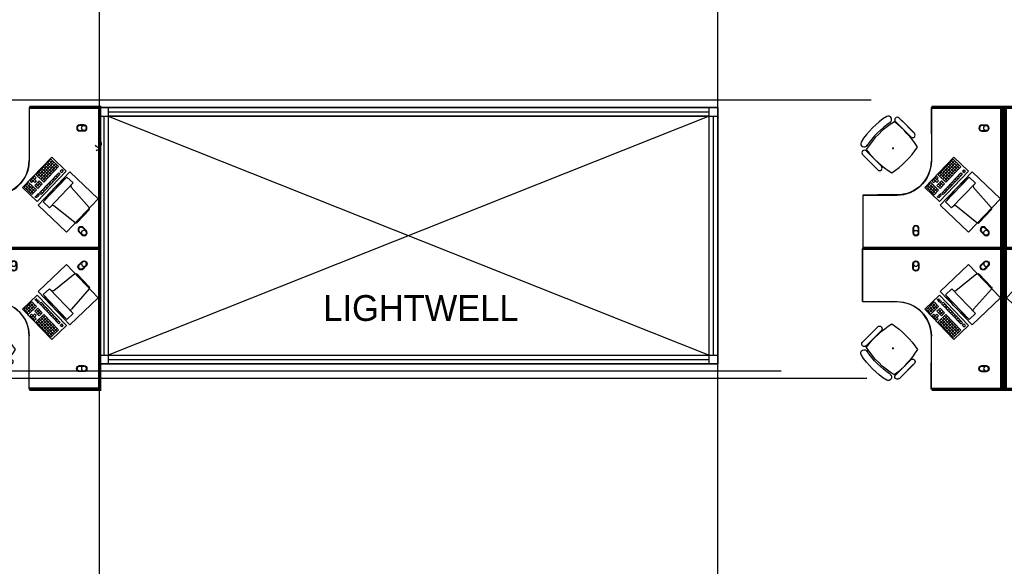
# Model space of a CAD drawing. Header units: millimetres. Extents: x -312551 to 250764, y -35891 to 59426.
# Tile 226 of 256: x 102252 to 113719, y 36638 to 42999. Entities that reach past the tile are written whole.
import ezdxf

# ---------------------------------------------------------------- set-up
doc = ezdxf.new("R2010")
doc.units = ezdxf.units.MM
doc.header["$LTSCALE"] = 2.5
doc.layers.add('Area', color=10, linetype='Continuous', plot=False)
for name, color, linetype in [('FO-00 - FURN$0$FURNITURE', 22, 'Continuous'), ('FO-00 - FURN$0$SP-01$0$FIT-OUT$0$FURNITURE', 22, 'Continuous'), ('Lightwell', 254, 'Continuous'), ('NF ARCH', 4, 'Continuous'), ('NF-AS BUILT DIMS', 4, 'Continuous'), ('NF-GRIDS', 252, 'Continuous'), ('NF-TEXT', 1, 'Continuous')]:
    doc.layers.add(name, color=color, linetype=linetype)

# ---------------------------------------------------------------- blocks, each defined once
blk = doc.blocks.new('FO-00 - FURN$0$SP-01$0$FIT-OUT$0$PC')
at = {"layer": 'FO-00 - FURN$0$SP-01$0$FIT-OUT$0$FURNITURE', "linetype": 'Continuous'}
for p, q in [((242, -93), (98, -237)), ((269, -92), (509, -295)), ((97, -264), (299, -504))]:
    blk.add_line(p, q, dxfattribs=at)
blk.add_lwpolyline([(276, -554), (347, -625), (630, -342), (559, -271)], close=True, dxfattribs=at)
for centre, radius, start, end in [((256, -107), 20, 49.8991, 135), ((112, -251), 20, 135, 220.1009), ((522, -279), 20, 229.8991, 315), ((-110, 115), 864, 303.1779, 326.8221), ((284, -517), 20, 315, 40.1009)]:
    blk.add_arc(centre, radius, start, end, dxfattribs=at)
blk = doc.blocks.new('desk')
at = {"layer": 'FO-00 - FURN$0$FURNITURE', "extrusion": (6.58823e-06, 1.6454e-07, 1)}
blk.add_line((184739, 75572, 0), (184169, 75572, 0), dxfattribs=at)
at = {"layer": 'FO-00 - FURN$0$FURNITURE'}
for p, q in [((184170, 75553), (184170, 74953)), ((183691, 75399), (183691, 75399)), ((183752, 75407), (183841, 75319)), ((183920, 75240), (183778, 75381)), ((183795, 75450), (183883, 75361)), ((183962, 75282), (183821, 75424)), ((183972, 75272), (183883, 75361)), ((183930, 75230), (183841, 75319)), ((183369, 75024), (183458, 74935)), ((183536, 74856), (183395, 74998)), ((183411, 75066), (183500, 74978)), ((183733, 75098), (183713, 75097)), ((183724, 75107), (183723, 75087)), ((184094, 74640), (184433, 74994)), ((184433, 74994), (184603, 74832)), ((184433, 74994), (184603, 74832)), ((184433, 74994), (184603, 74832)), ((183546, 74847), (183458, 74935)), ((183589, 74889), (183500, 74978)), ((184423, 74969), (184250, 74788)), ((184441, 74952), (184268, 74771)), ((184459, 74935), (184286, 74754)), ((184477, 74917), (184304, 74736)), ((184495, 74900), (184322, 74719)), ((184336, 74879), (184427, 74792)), ((184513, 74883), (184340, 74702)), ((184354, 74897), (184444, 74810)), ((184371, 74915), (184461, 74828)), ((184388, 74933), (184478, 74847)), ((184405, 74951), (184496, 74865)), ((184423, 74969), (184513, 74883)), ((184423, 74969), (184513, 74883)), ((184423, 74969), (184513, 74883)), ((184233, 74770), (184181, 74716)), ((184233, 74770), (184251, 74753)), ((184250, 74788), (184340, 74702)), ((184603, 74832), (184264, 74477)), ((184267, 74806), (184358, 74720)), ((184285, 74824), (184375, 74738)), ((184515, 74812), (184290, 74577)), ((184302, 74842), (184392, 74756)), ((184533, 74795), (184308, 74560)), ((184319, 74861), (184409, 74774)), ((184480, 74776), (184498, 74759)), ((184497, 74794), (184515, 74777)), ((184515, 74812), (184533, 74795)), ((184549, 74848), (184532, 74830)), ((184532, 74830), (184550, 74813)), ((184549, 74848), (184567, 74831)), ((184549, 74848), (184567, 74831)), ((184549, 74848), (184567, 74831)), ((184567, 74831), (184550, 74813)), ((184164, 74698), (184112, 74643)), ((184129, 74662), (184202, 74593)), ((184182, 74680), (184130, 74626)), ((184146, 74680), (184219, 74611)), ((184200, 74663), (184148, 74609)), ((184164, 74698), (184254, 74611)), ((184181, 74716), (184199, 74699)), ((184198, 74734), (184234, 74699)), ((184251, 74753), (184199, 74699)), ((184215, 74752), (184252, 74717)), ((184252, 74717), (184234, 74699)), ((184287, 74718), (184235, 74664)), ((184235, 74664), (184271, 74630)), ((184252, 74682), (184289, 74648)), ((184305, 74701), (184253, 74647)), ((184270, 74700), (184306, 74666)), ((184323, 74684), (184271, 74630)), ((184287, 74718), (184323, 74684)), ((184359, 74649), (184377, 74632)), ((184377, 74667), (184395, 74650)), ((184394, 74685), (184412, 74668)), ((184411, 74704), (184429, 74686)), ((184428, 74722), (184446, 74704)), ((184446, 74740), (184464, 74722)), ((184463, 74758), (184481, 74741)), ((183370, 74553), (183770, 74553)), ((183370, 73953), (183370, 74553)), ((184264, 74477), (184094, 74640)), ((184112, 74643), (184184, 74574)), ((184218, 74646), (184166, 74592)), ((184218, 74646), (184166, 74592)), ((184166, 74592), (184202, 74557)), ((184183, 74610), (184220, 74575)), ((184236, 74629), (184184, 74574)), ((184236, 74629), (184184, 74574)), ((184201, 74628), (184237, 74593)), ((184254, 74611), (184202, 74557)), ((184248, 74539), (184238, 74528)), ((184250, 74537), (184239, 74527)), ((184251, 74536), (184240, 74525)), ((184252, 74535), (184242, 74524)), ((184263, 74554), (184253, 74544)), ((184264, 74553), (184255, 74543)), ((184266, 74551), (184256, 74541)), ((184267, 74550), (184257, 74540)), ((184279, 74571), (184268, 74560)), ((184280, 74570), (184269, 74558)), ((184282, 74568), (184271, 74557)), ((184283, 74567), (184272, 74556)), ((184290, 74577), (184308, 74560)), ((184308, 74595), (184326, 74578)), ((184325, 74613), (184343, 74596)), ((184342, 74631), (184360, 74614))]:
    blk.add_line(p, q, dxfattribs=at)
at = {"layer": 'FO-00 - FURN$0$FURNITURE', "const_width": 40}
blk.add_lwpolyline([(183370, 73933), (184990, 73933), (184990, 75573), (184172, 75573)], dxfattribs=at)
at = {"layer": 'FO-00 - FURN$0$FURNITURE', "elevation": 0}
blk.add_lwpolyline([(184169, 75572), (184170, 74953, -0.455459), (183720, 74560), (183370, 74553), (183370, 73933), (184990, 73933), (184990, 75573)], format="xyb", close=True, dxfattribs=at)
at = {"layer": 'FO-00 - FURN$0$FURNITURE'}
for points in [[(184758, 75368, 1), (184758, 75298), (184808, 75298, 1), (184808, 75368)], [(184758, 75362, 1), (184758, 75304), (184808, 75304, 1), (184808, 75362)], [(184025, 74163, 1), (183955, 74163), (183955, 74113, 1), (184025, 74113)], [(184019, 74163, 1), (183961, 74163), (183961, 74113, 1), (184019, 74113)], [(184799, 74174, 1), (184749, 74124), (184785, 74089, 1), (184834, 74138)], [(184794, 74169, 1), (184753, 74128), (184789, 74093, 1), (184830, 74134)]]:
    blk.add_lwpolyline(points, format="xyb", close=True, dxfattribs=at)
blk.add_lwpolyline([(184644, 74823), (184274, 74435), (184604, 74121), (184974, 74508)], close=True, dxfattribs=at)
for centre, radius in [((184808, 75333), 29), ((184272, 74539), 3), ((184286, 74554), 3), ((184258, 74525), 3), ((183990, 74113), 29), ((184809, 74114), 29)]:
    blk.add_circle(centre, radius, dxfattribs=at)
for centre, radius, start, end in [((184192, 74628), 1000, 122.7873, 147.213), ((183667, 75432), 40.4, 305.2098, 115.0684), ((183774, 75428), 30, 45.0002, 225.0002), ((184263, 74555), 1000, 121.6104, 148.2587), ((184249, 74569), 1000, 123.9367, 146.1444), ((183052, 74513), 1127, 32.0604, 52.4457), ((183951, 75251), 30, 225.0002, 45.0002), ((183388, 75153), 40.4, 154.932, 331.9801), ((183166, 75652), 1000, 302.8675, 327.2662), ((183390, 75045), 30, 45.0002, 225.0002), ((184307, 75768), 1127, 217.5276, 237.9656), ((183567, 74868), 30, 225.0002, 45.0002), ((183770, 74953), 400, 270.0002, 0.0002)]:
    blk.add_arc(centre, radius, start, end, dxfattribs=at)
at = {"layer": 'FO-00 - FURN$0$FURNITURE', "rotation": 181.3405219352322}
blk.add_blockref('FO-00 - FURN$0$SP-01$0$FIT-OUT$0$PC', (184972, 74145), dxfattribs=at)

msp = doc.modelspace()

# ---------------------------------------------------------------- linework, layer by layer
at = {"layer": 'Area'}
msp.add_lwpolyline([(110382.8, 41978.2), (103182.8, 41978.2), (103182.8, 38993.6), (110382.8, 38993.6)], close=True, dxfattribs=at)
at = {"layer": 'FO-00 - FURN$0$FURNITURE', "extrusion": (6.58823e-06, 1.6454e-07, 1)}
for p, q in [((102931.7, 41978.2, 0), (102361.7, 41978.1, 0)), ((113438.6, 41977.3, 0), (112868.6, 41977.2, 0))]:
    msp.add_line(p, q, dxfattribs=at)
at = {"layer": 'FO-00 - FURN$0$FURNITURE'}
for p, q in [((102362.8, 41959.1, 0), (102362.8, 41359.1, 0)), ((112494.2, 41855.1, 0), (112582.8, 41766.5, 0)), ((112869.7, 41958.3, 0), (112869.7, 41358.3, 0)), ((112390.3, 41804.6, 0), (112390.4, 41804.4, 0)), ((112451.8, 41812.6, 0), (112540.4, 41724, 0)), ((112619.3, 41645.2, 0), (112477.9, 41786.6, 0)), ((112661.7, 41687.6, 0), (112520.3, 41829, 0)), ((112671.4, 41677.9, 0), (112582.8, 41766.5, 0)), ((112629, 41635.4, 0), (112540.4, 41724, 0)), ((112423.3, 41512.7, 0), (112422.3, 41492.7, 0)), ((102286.9, 41045.9, 0), (102625.2, 41400.4, 0)), ((102625.2, 41400.4, 0), (102795.2, 41238.2, 0)), ((102625.2, 41400.4, 0), (102795.2, 41238.2, 0)), ((102625.2, 41400.4, 0), (102795.2, 41238.2, 0)), ((112068.5, 41429.3, 0), (112157, 41340.7, 0)), ((112235.9, 41261.8, 0), (112094.5, 41403.2, 0)), ((112110.9, 41471.7, 0), (112199.5, 41383.1, 0)), ((112432.8, 41503.2, 0), (112412.8, 41502.2, 0)), ((112793.8, 41045, 0), (113132.1, 41399.5, 0)), ((113132.1, 41399.5, 0), (113302.1, 41237.3, 0)), ((113132.1, 41399.5, 0), (113302.1, 41237.3, 0)), ((113132.1, 41399.5, 0), (113302.1, 41237.3, 0)), ((102615.2, 41375.4, 0), (102442.6, 41194.5, 0)), ((102633.3, 41358.2, 0), (102460.7, 41177.3, 0)), ((102651.4, 41340.9, 0), (102478.8, 41160, 0)), ((102669.4, 41323.6, 0), (102496.9, 41142.8, 0)), ((102687.5, 41306.4, 0), (102514.9, 41125.5, 0)), ((102528.9, 41285, 0), (102619.3, 41198.7, 0)), ((102705.6, 41289.1, 0), (102533, 41108.2, 0)), ((102546.2, 41303.1, 0), (102636.6, 41216.8, 0)), ((102563.4, 41321.2, 0), (102653.8, 41234.9, 0)), ((102580.7, 41339.2, 0), (102671.1, 41252.9, 0)), ((102597.9, 41357.3, 0), (102688.4, 41271, 0)), ((102615.2, 41375.4, 0), (102705.6, 41289.1, 0)), ((102615.2, 41375.4, 0), (102705.6, 41289.1, 0)), ((102615.2, 41375.4, 0), (102705.6, 41289.1, 0)), ((112245.6, 41252.1, 0), (112157, 41340.7, 0)), ((112288.1, 41294.5, 0), (112199.5, 41383.1, 0)), ((113122, 41374.5, 0), (112949.5, 41193.7, 0)), ((113140.1, 41357.3, 0), (112967.5, 41176.4, 0)), ((113158.2, 41340, 0), (112985.6, 41159.2, 0)), ((113176.3, 41322.8, 0), (113003.7, 41141.9, 0)), ((113194.4, 41305.5, 0), (113021.8, 41124.6, 0)), ((113035.8, 41284.1, 0), (113126.2, 41197.8, 0)), ((113212.5, 41288.2, 0), (113039.9, 41107.4, 0)), ((113053, 41302.2, 0), (113143.4, 41215.9, 0)), ((113070.3, 41320.3, 0), (113160.7, 41234, 0)), ((113087.5, 41338.4, 0), (113178, 41252.1, 0)), ((113104.8, 41356.5, 0), (113195.2, 41270.2, 0)), ((113122, 41374.5, 0), (113212.5, 41288.2, 0)), ((113122, 41374.5, 0), (113212.5, 41288.2, 0)), ((113122, 41374.5, 0), (113212.5, 41288.2, 0)), ((102425.3, 41176.5, 0), (102373.6, 41122.2, 0)), ((102425.3, 41176.5, 0), (102443.4, 41159.2, 0)), ((102442.6, 41194.5, 0), (102533, 41108.2, 0)), ((102795.2, 41238.2, 0), (102456.9, 40883.7, 0)), ((102459.9, 41212.6, 0), (102550.3, 41126.3, 0)), ((102477.1, 41230.7, 0), (102567.5, 41144.4, 0)), ((102707.3, 41218.4, 0), (102482.9, 40983.3, 0)), ((102494.4, 41248.8, 0), (102584.8, 41162.5, 0)), ((102725.4, 41201.2, 0), (102501, 40966, 0)), ((102511.6, 41266.9, 0), (102602.1, 41180.6, 0)), ((102672.8, 41182.2, 0), (102690.8, 41165, 0)), ((102690, 41200.3, 0), (102708.1, 41183.1, 0)), ((102707.3, 41218.4, 0), (102725.4, 41201.2, 0)), ((102741.8, 41254.6, 0), (102724.5, 41236.5, 0)), ((102724.5, 41236.5, 0), (102742.6, 41219.2, 0)), ((102741.8, 41254.6, 0), (102759.9, 41237.3, 0)), ((102741.8, 41254.6, 0), (102759.9, 41237.3, 0)), ((102741.8, 41254.6, 0), (102759.9, 41237.3, 0)), ((102759.9, 41237.3, 0), (102742.6, 41219.2, 0)), ((112932.2, 41175.6, 0), (112880.4, 41121.3, 0)), ((112932.2, 41175.6, 0), (112950.3, 41158.3, 0)), ((112949.5, 41193.7, 0), (113039.9, 41107.4, 0)), ((113302.1, 41237.3, 0), (112963.8, 40882.8, 0)), ((112966.7, 41211.8, 0), (113057.1, 41125.5, 0)), ((112984, 41229.9, 0), (113074.4, 41143.6, 0)), ((113214.1, 41217.6, 0), (112989.8, 40982.4, 0)), ((113001.2, 41247.9, 0), (113091.7, 41161.6, 0)), ((113232.2, 41200.3, 0), (113007.8, 40965.2, 0)), ((113018.5, 41266, 0), (113108.9, 41179.7, 0)), ((113179.6, 41181.4, 0), (113197.7, 41164.1, 0)), ((113196.9, 41199.5, 0), (113215, 41182.2, 0)), ((113214.1, 41217.6, 0), (113232.2, 41200.3, 0)), ((113248.7, 41253.7, 0), (113231.4, 41235.6, 0)), ((113231.4, 41235.6, 0), (113249.5, 41218.4, 0)), ((113248.7, 41253.7, 0), (113266.7, 41236.5, 0)), ((113248.7, 41253.7, 0), (113266.7, 41236.5, 0)), ((113248.7, 41253.7, 0), (113266.7, 41236.5, 0)), ((113266.7, 41236.5, 0), (113249.5, 41218.4, 0)), ((102356.3, 41104.1, 0), (102304.5, 41049.9, 0)), ((102321.8, 41067.9, 0), (102394.1, 40998.9, 0)), ((102374.4, 41086.9, 0), (102322.6, 41032.6, 0)), ((102339, 41086, 0), (102411.4, 41017, 0)), ((102392.5, 41069.6, 0), (102340.7, 41015.3, 0)), ((102356.3, 41104.1, 0), (102446.7, 41017.8, 0)), ((102410.6, 41052.3, 0), (102358.8, 40998.1, 0)), ((102410.6, 41052.3, 0), (102358.8, 40998.1, 0)), ((102373.6, 41122.2, 0), (102391.6, 41104.9, 0)), ((102390.8, 41140.3, 0), (102427, 41105.8, 0)), ((102443.4, 41159.2, 0), (102391.6, 41104.9, 0)), ((102408.1, 41158.4, 0), (102444.3, 41123.9, 0)), ((102444.3, 41123.9, 0), (102427, 41105.8, 0)), ((102479.6, 41124.7, 0), (102427.8, 41070.4, 0)), ((102427.8, 41070.4, 0), (102464, 41035.9, 0)), ((102445.1, 41088.5, 0), (102481.3, 41054, 0)), ((102497.7, 41107.4, 0), (102445.9, 41053.2, 0)), ((102462.3, 41106.6, 0), (102498.5, 41072.1, 0)), ((102515.8, 41090.2, 0), (102464, 41035.9, 0)), ((102479.6, 41124.7, 0), (102515.8, 41090.2, 0)), ((102551.9, 41055.6, 0), (102570, 41038.4, 0)), ((102569.2, 41073.7, 0), (102587.3, 41056.5, 0)), ((102586.5, 41091.8, 0), (102604.5, 41074.6, 0)), ((102603.7, 41109.9, 0), (102621.8, 41092.6, 0)), ((102621, 41128, 0), (102639.1, 41110.7, 0)), ((102638.2, 41146.1, 0), (102656.3, 41128.8, 0)), ((102655.5, 41164.2, 0), (102673.6, 41146.9, 0)), ((112863.2, 41103.2, 0), (112811.4, 41049, 0)), ((112828.6, 41067.1, 0), (112901, 40998, 0)), ((112881.2, 41086, 0), (112829.5, 41031.7, 0)), ((112845.9, 41085.2, 0), (112918.2, 41016.1, 0)), ((112899.3, 41068.7, 0), (112847.6, 41014.5, 0)), ((112863.2, 41103.2, 0), (112953.6, 41017, 0)), ((112917.4, 41051.5, 0), (112865.6, 40997.2, 0)), ((112917.4, 41051.5, 0), (112865.6, 40997.2, 0)), ((112880.4, 41121.3, 0), (112898.5, 41104.1, 0)), ((112897.7, 41139.4, 0), (112933.8, 41104.9, 0)), ((112950.3, 41158.3, 0), (112898.5, 41104.1, 0)), ((112914.9, 41157.5, 0), (112951.1, 41123, 0)), ((112951.1, 41123, 0), (112933.8, 41104.9, 0)), ((112986.5, 41123.8, 0), (112934.7, 41069.6, 0)), ((112934.7, 41069.6, 0), (112970.8, 41035, 0)), ((112951.9, 41087.6, 0), (112988.1, 41053.1, 0)), ((113004.5, 41106.6, 0), (112952.8, 41052.3, 0)), ((112969.2, 41105.7, 0), (113005.4, 41071.2, 0)), ((113022.6, 41089.3, 0), (112970.8, 41035, 0)), ((112986.5, 41123.8, 0), (113022.6, 41089.3, 0)), ((113058.8, 41054.8, 0), (113076.9, 41037.5, 0)), ((113076.1, 41072.9, 0), (113094.1, 41055.6, 0)), ((113093.3, 41091, 0), (113111.4, 41073.7, 0)), ((113110.6, 41109, 0), (113128.7, 41091.8, 0)), ((113127.8, 41127.1, 0), (113145.9, 41109.9, 0)), ((113145.1, 41145.2, 0), (113163.2, 41128, 0)), ((113162.4, 41163.3, 0), (113180.4, 41146, 0)), ((102456.9, 40883.7, 0), (102286.9, 41045.9, 0)), ((102304.5, 41049.9, 0), (102376.9, 40980.8, 0)), ((102358.8, 40998.1, 0), (102395, 40963.6, 0)), ((102376, 41016.2, 0), (102412.2, 40981.6, 0)), ((102428.6, 41035.1, 0), (102376.9, 40980.8, 0)), ((102428.6, 41035.1, 0), (102376.9, 40980.8, 0)), ((102393.3, 41034.2, 0), (102429.5, 40999.7, 0)), ((102446.7, 41017.8, 0), (102395, 40963.6, 0)), ((102440.7, 40945.2, 0), (102430.2, 40934.3, 0)), ((102442.1, 40943.8, 0), (102431.7, 40932.9, 0)), ((102443.6, 40942.5, 0), (102433.1, 40931.5, 0)), ((102445, 40941.1, 0), (102434.6, 40930.1, 0)), ((102455.3, 40960.5, 0), (102445.7, 40950.5, 0)), ((102456.7, 40959.1, 0), (102447.1, 40949.1, 0)), ((102458.2, 40957.8, 0), (102448.6, 40947.7, 0)), ((102459.6, 40956.4, 0), (102450, 40946.3, 0)), ((102471.3, 40977.6, 0), (102460.3, 40966.1, 0)), ((102472.7, 40976.2, 0), (102461.7, 40964.7, 0)), ((102474.2, 40974.8, 0), (102463.2, 40963.3, 0)), ((102475.6, 40973.5, 0), (102464.6, 40961.9, 0)), ((102482.9, 40983.3, 0), (102501, 40966, 0)), ((102500.2, 41001.4, 0), (102518.3, 40984.1, 0)), ((102517.4, 41019.5, 0), (102535.5, 41002.2, 0)), ((102534.7, 41037.6, 0), (102552.8, 41020.3, 0)), ((103183.8, 40359.1, 0), (103183.8, 40959.1, 0)), ((110382.8, 40358.3), (110382.8, 40958.3)), ((112069.7, 40958.3, 0), (112469.7, 40958.3, 0)), ((112963.8, 40882.8, 0), (112793.8, 41045, 0)), ((112811.4, 41049, 0), (112883.7, 40980, 0)), ((112865.6, 40997.2, 0), (112901.8, 40962.7, 0)), ((112882.9, 41015.3, 0), (112919.1, 40980.8, 0)), ((112935.5, 41034.2, 0), (112883.7, 40980, 0)), ((112935.5, 41034.2, 0), (112883.7, 40980, 0)), ((112900.2, 41033.4, 0), (112936.3, 40998.9, 0)), ((112953.6, 41017, 0), (112901.8, 40962.7, 0)), ((112947.5, 40944.4, 0), (112937.1, 40933.4, 0)), ((112949, 40943, 0), (112938.5, 40932, 0)), ((112950.4, 40941.6, 0), (112940, 40930.6, 0)), ((112951.9, 40940.2, 0), (112941.4, 40929.3, 0)), ((112962.1, 40959.7, 0), (112952.5, 40949.6, 0)), ((112963.6, 40958.3, 0), (112954, 40948.2, 0)), ((112965, 40956.9, 0), (112955.4, 40946.8, 0)), ((112966.5, 40955.5, 0), (112956.9, 40945.5, 0)), ((112978.1, 40976.7, 0), (112967.1, 40965.2, 0)), ((112979.6, 40975.4, 0), (112968.6, 40963.8, 0)), ((112981, 40974, 0), (112970, 40962.4, 0)), ((112982.5, 40972.6, 0), (112971.5, 40961.1, 0)), ((112989.8, 40982.4, 0), (113007.8, 40965.2, 0)), ((113007, 41000.5, 0), (113025.1, 40983.3, 0)), ((113024.3, 41018.6, 0), (113042.4, 41001.3, 0)), ((113041.5, 41036.7, 0), (113059.6, 41019.4, 0))]:
    msp.add_line(p, q, dxfattribs=at)
at = {"layer": 'FO-00 - FURN$0$FURNITURE', "const_width": 40, "elevation": 0}
for points in [[(101562.8, 40339.1), (103182.8, 40339.1), (103182.8, 41979), (102365, 41979)], [(112069.7, 40338.3), (113689.7, 40338.3), (113689.7, 41978.2), (112871.9, 41978.2)], [(115348.7, 40338.3), (113728.7, 40338.3), (113728.7, 41978.2), (114546.5, 41978.2)]]:
    msp.add_lwpolyline(points, dxfattribs=at)
at = {"layer": 'FO-00 - FURN$0$FURNITURE'}
for points in [[(102361.6, 41978.2), (102362.8, 41359.1, -0.4554586), (101912.8, 40966.1), (101562.8, 40959.1), (101562.8, 40339.1), (103182.8, 40339.1), (103182.8, 41979)], [(112868.4, 41977.3), (112869.7, 41358.3, -0.4554586), (112419.7, 40965.2), (112069.7, 40958.3), (112069.7, 40338.3), (113689.7, 40338.3), (113689.7, 41978.2)]]:
    msp.add_lwpolyline(points, format="xyb", close=True, dxfattribs=at)
at = {"layer": 'FO-00 - FURN$0$FURNITURE', "elevation": 0}
for points in [[(102951.1, 41774.1, 1), (102951.1, 41704.1), (103001.1, 41704.1, 1), (103001.1, 41774.1)], [(102951.1, 41768.1, 1), (102951.1, 41710.1), (103001.1, 41710.1, 1), (103001.1, 41768.1)], [(113457.9, 41773.3, 1), (113457.9, 41703.3), (113507.9, 41703.3, 1), (113507.9, 41773.3)], [(113457.9, 41767.3, 1), (113457.9, 41709.3), (113507.9, 41709.3, 1), (113507.9, 41767.3)], [(112724.7, 40568.8, 1), (112654.7, 40568.8), (112654.7, 40518.8, 1), (112724.7, 40518.8)], [(112718.7, 40568.8, 1), (112660.7, 40568.8), (112660.7, 40518.8, 1), (112718.7, 40518.8)], [(102991.3, 40580, 1), (102941.8, 40530.5), (102977.1, 40495.1, 1), (103026.6, 40544.6)], [(102987, 40575.7, 1), (102946, 40534.7), (102981.4, 40499.4, 1), (103022.4, 40540.4)], [(113498.1, 40579.1, 1), (113448.6, 40529.6), (113484, 40494.2, 1), (113533.5, 40543.7)], [(113493.9, 40574.9, 1), (113452.9, 40533.8), (113488.2, 40498.5, 1), (113529.2, 40539.5)]]:
    msp.add_lwpolyline(points, format="xyb", close=True, dxfattribs=at)
for points in [[(102836.7, 41229.6), (102466.7, 40841.9), (102796.6, 40527), (103166.6, 40914.8)], [(113343.6, 41228.8), (112973.5, 40841), (113303.4, 40526.2), (113673.5, 40914)]]:
    msp.add_lwpolyline(points, close=True, dxfattribs=at)
at = {"layer": 'FO-00 - FURN$0$FURNITURE'}
for centre, radius in [((103001.1, 41739.1, 0), 29), ((113507.9, 41738.3, 0), 29), ((102464.3, 40945.7, 0), 3), ((102478.1, 40960.2, 0), 3), ((112971.2, 40944.9, 0), 3), ((112985, 40959.3, 0), 3), ((102450.5, 40931.3, 0), 3), ((112957.4, 40930.4, 0), 3), ((103001.9, 40519.9, 0), 29), ((112689.7, 40518.8, 0), 29), ((113508.7, 40519, 0), 29)]:
    msp.add_circle(centre, radius, dxfattribs=at)
for centre, radius, start, end in [((112891.3, 41033.7, 0), 1000, 122.78732, 147.21305), ((112367, 41837.6, 0), 40.4, 305.20982, 115.06842), ((112473, 41833.8, 0), 30, 45.00019, 225.00019), ((112962.7, 40960.8, 0), 1000, 121.61039, 148.25865), ((112948.6, 40974.9, 0), 1000, 123.93667, 146.14435), ((111751.4, 40918.7, 0), 1127.4, 32.06044, 52.44572), ((112650.2, 41656.7, 0), 30, 225.00019, 45.00019), ((103166.2, 41559, 0), 40.4, 208.01994, 25.06804), ((112087.3, 41558.1, 0), 40.4, 154.93196, 331.98006), ((111865.6, 42057.9, 0), 1000, 302.8675, 327.2662), ((103163.8, 41451.3, 0), 30, 314.99981, 134.99981), ((112089.7, 41450.5, 0), 30, 45.00019, 225.00019), ((113006.4, 42173.7, 0), 1127.4, 217.52757, 237.96558), ((101962.8, 41359.1, 0), 400, 270.00019, 0.00019), ((112266.9, 41273.3, 0), 30, 225.00019, 45.00019), ((112469.7, 41358.3, 0), 400, 270.00019, 0.00019)]:
    msp.add_arc(centre, radius, start, end, dxfattribs=at)
at = {"layer": 'Lightwell'}
msp.add_lwpolyline([(103282.8, 41878.2), (103282.8, 39093.6), (110282.8, 39093.6), (110282.8, 41878.2)], close=True, dxfattribs=at)
at = {"layer": 'NF ARCH', "linetype": 'Continuous', "ltscale": 5}
for p, q in [((110382.8, 41978.2), (103182.8, 41978.2)), ((103182.8, 41978.2), (103182.8, 38993.6)), ((103282.8, 41978.2), (103282.8, 38993.6)), ((110282.8, 38993.6), (110282.8, 41978.2)), ((110382.8, 38993.6), (110382.8, 41978.2)), ((103182.8, 41878.2), (110382.8, 41878.2)), ((103232.8, 41878.2), (103232.8, 39093.6)), ((103282.8, 41928.2), (110282.8, 41928.2)), ((110282.8, 41878.2), (103282.8, 39093.6)), ((103282.8, 41878.2), (110282.8, 39093.6)), ((110332.8, 39093.6), (110332.8, 41878.2)), ((103182.8, 39093.6), (110382.8, 39093.6)), ((103182.8, 38993.6), (110382.8, 38993.6)), ((103282.8, 39093.6), (110282.8, 39093.6)), ((103282.8, 39043.6), (110282.8, 39043.6))]:
    msp.add_line(p, q, dxfattribs=at)
at = {"layer": 'NF-AS BUILT DIMS', "color": 3}
msp.add_lwpolyline([(103182.8, 41978.2), (110382.8, 41978.2), (110382.8, 38993.6), (103182.8, 38993.6)], close=True, dxfattribs=at)
at = {"layer": 'NF-GRIDS'}
for p, q in [((103182.8, -27784), (103182.8, 58409.3)), ((110382.8, -27784), (110382.8, 58409.3)), ((112169.5, 42063.2), (101581.7, 42063.2)), ((111119.3, 38908.6, 0), (100534, 38908.6, 0)), ((112118.9, 38822.1, 18), (96884.5, 38822.1, 18))]:
    msp.add_line(p, q, dxfattribs=at)

# ---------------------------------------------------------------- block references
at = {"layer": 'FO-00 - FURN$0$FURNITURE', "extrusion": (-2.60602e-30, 6.3055e-29, -1), "xscale": -1, "zscale": -1, "rotation": 178.6594780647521}
msp.add_blockref('FO-00 - FURN$0$SP-01$0$FIT-OUT$0$PC', (-103164.2, 40551.5, 0), dxfattribs=at)
at = {"layer": 'FO-00 - FURN$0$FURNITURE', "rotation": 181.3405219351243}
msp.add_blockref('FO-00 - FURN$0$SP-01$0$FIT-OUT$0$PC', (113671.1, 40550.6, 0), dxfattribs=at)
at = {"layer": 'NF ARCH', "xscale": -1, "rotation": 180}
for p in [(-81807.4, 114271.9, 0), (-71300.5, 114271, 0)]:
    msp.add_blockref('desk', p, dxfattribs=at)
at = {"layer": 'NF ARCH', "rotation": 180}
msp.add_blockref('desk', (298718.9, 114271, 0), dxfattribs=at)

# ---------------------------------------------------------------- texts
at = {"layer": 'NF-TEXT'}
msp.add_text('LIGHTWELL', height=300, dxfattribs=at).set_placement((105788.3, 39494))

doc.saveas('drawing.dxf')
